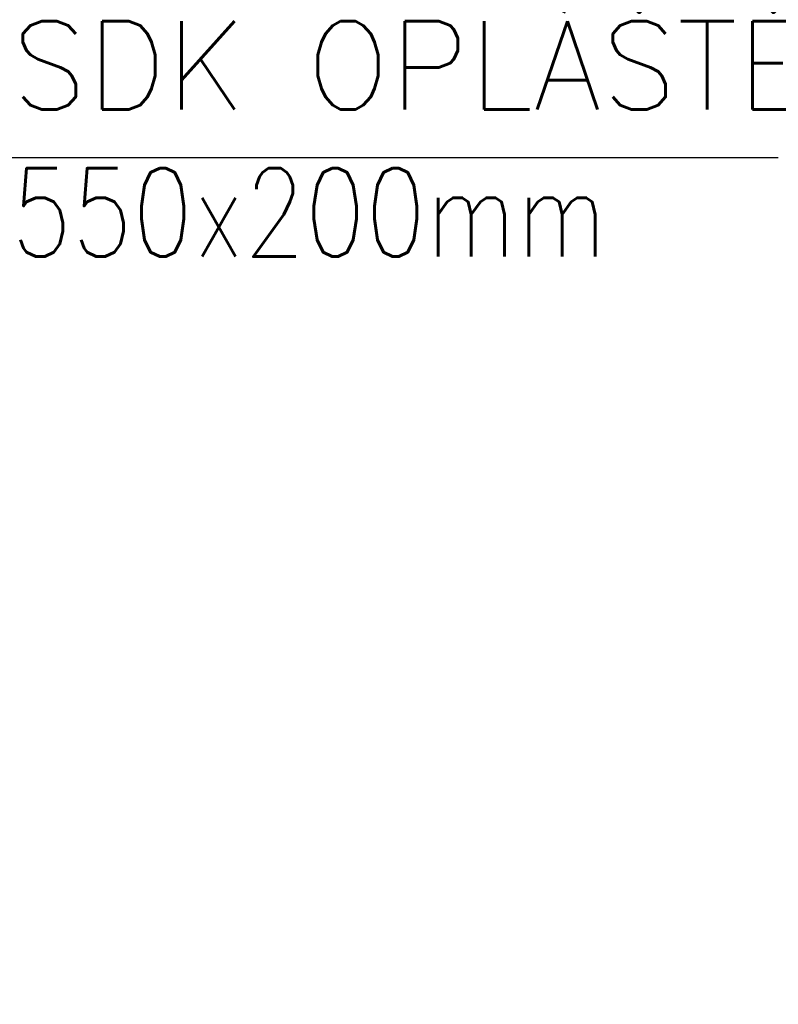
# Model space of a CAD drawing. Header units: millimetres. Extents: x -485339 to 350584, y -1189934 to 0.
# Tile 68 of 178: x -70054 to -69281, y -1082814 to -1081810. Entities that reach past the tile are written whole.
import ezdxf
from ezdxf import colors
from ezdxf.entities.mleader import LeaderData, LeaderLine
from ezdxf.math import Vec2, Vec3

# ---------------------------------------------------------------- set-up
doc = ezdxf.new("R2010")
doc.units = ezdxf.units.MM
doc.header["$LTSCALE"] = 10
doc.layers.add('N_popis', color=10, linetype='Continuous', lineweight=18)
doc.styles.get("Standard").update_dxf_attribs({"font": 'simplex.shx', "width": 0.8})

msp = doc.modelspace()

# ---------------------------------------------------------------- leaders
at = {"layer": 'N_popis'}
ml = msp.add_multileader_mtext('Standard', dxfattribs=at)
ml.set_content('{\\W1;\\A1;\\H1.00002x;\\C256;SDK OPLÁŠTĚNÍ\\P}550x200mm')
ml.set_leader_properties()
ml.build(insert=Vec2(0, 0))
ml.multileader.update_dxf_attribs({"text_left_attachment_type": 6, "text_right_attachment_type": 6, "dogleg_length": 4, "arrow_head_size": 90})
ctx = ml.context
ctx.base_point, ctx.char_height, ctx.arrow_head_size, ctx.landing_gap_size, ctx.plane_origin = Vec3(-70063.8, -1081950.4), 90, 90, 1, Vec3(-69668.6, -1081481.9)
ctx.left_attachment, ctx.right_attachment = 6, 6
notes = []
notes.append((ctx, [(0, (1, 1, 0), (-70067.8, -1081950.4), (1, 0), 4, [(0, [(-71648.8, -1082814.4)], 0, [])])]))
ctx.mtext.insert, ctx.mtext.flow_direction = Vec3(-70062.8, -1081811.5), 5
for ctx, leaders in notes:
    for number, flags, end, landing, length, lines in leaders:
        leader = LeaderData()
        leader.index, (leader.has_last_leader_line, leader.has_dogleg_vector, leader.attachment_direction) = number, flags
        leader.last_leader_point, leader.dogleg_vector, leader.dogleg_length = Vec3(end), Vec3(landing), length
        for number, points, colour, breaks in lines:
            line = LeaderLine()
            line.index, line.vertices, line.color, line.breaks = number, Vec3.list(points), colors.encode_raw_color(colour), breaks
            leader.lines.append(line)
        ctx.leaders.append(leader)

doc.saveas('drawing.dxf')
